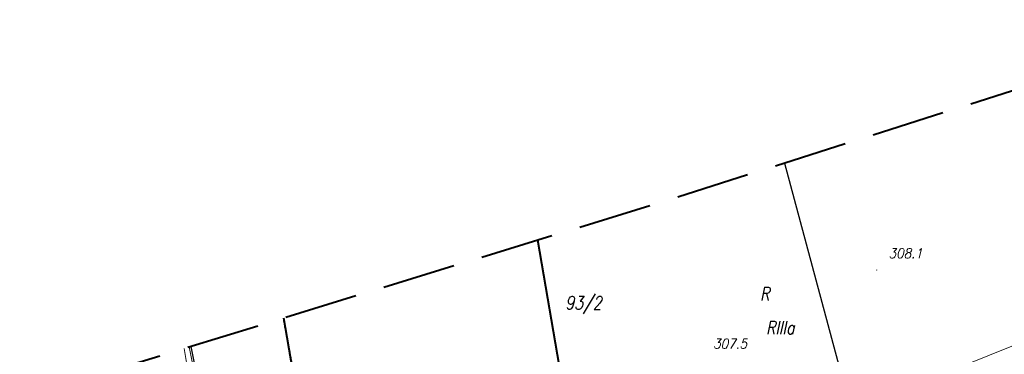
# Model space of a CAD drawing. Extents: x 779 to 3668, y -1329 to 9570.
# Tile 93 of 106: x 2148 to 2223, y -222 to -197. Entities that reach past the tile are written whole.
import ezdxf

# ---------------------------------------------------------------- set-up
doc = ezdxf.new("R2010")
doc.units = 0
for name, pattern in [('CIĄGłA', [0]), ('DGN Style 3', [7.83309, 5.595065, -2.238026]), ('DGN Style 4', [0.3202, 0.16, -0.08, 0.0002, -0.08])]:
    doc.linetypes.add(name, pattern=pattern)
for name, color, linetype, lineweight in [('209-oznaczenie konturu klasyfikacyjnego', 7, 'Continuous', 0), ('210-oznaczenie konturu użytku gruntowego', 7, 'Continuous', 0), ('211-numer działki ewidencyjnej', 7, 'Continuous', 0), ('219-działka ewidencyjna', 7, 'Continuous', 0), ('kanał technologiczny (linia)', 7, 'Continuous', 0), ('MPZP', 7, 'Continuous', 0), ('ogrodzenie trwałe (linia)', 7, 'Continuous', 0), ('przewód gazowy (linia)-SG', 7, 'Continuous', 0), ('przewód kanalizacyjny (linia)-SK', 7, 'Continuous', 0), ('RTPW01', 253, 'Continuous', 0), ('Zakres', 7, 'Continuous', 0)]:
    doc.layers.add(name, color=color, linetype=linetype, lineweight=lineweight)
doc.styles.get("Standard").update_dxf_attribs({"font": 'arial.ttf'})
doc.styles.add('Style-ITALIC_1250', font='ITALIC_1250.shx')
doc.linetypes.add('902-500', pattern='A,3.75,[24,dgnlstyle-geo-mz.shx,S=0.002786,R=0,X=0,Y=0],3.75', length=7.5)

# ---------------------------------------------------------------- blocks, each defined once
blk = doc.blocks.new('RTPW01')
at = {"layer": 'RTPW01', "linetype": 'Continuous', "lineweight": 13, "true_color": 0x939598}
h = blk.add_hatch(color=252, dxfattribs=at)
edge = h.paths.add_edge_path()
edge.add_arc((0, 0), 0.045, 0, 360)
blk = doc.blocks.new('PZT MDCP podkład')
at = {"layer": '219-działka ewidencyjna', "color": 8, "linetype": 'Continuous', "lineweight": 13, "flags": 128}
blk.add_lwpolyline([(2094.705, 147.607), (2095.586, 143.126)], dxfattribs=at)
at = {"layer": 'MPZP', "color": 8, "linetype": 'Continuous', "lineweight": 40}
blk.add_line((2125.102, 133.755), (2121.353, 155.757), dxfattribs=at)
at = {"layer": 'MPZP', "color": 8, "linetype": 'DGN Style 4', "lineweight": 40}
blk.add_line((2105.951, 127.031), (2101.919, 149.813), dxfattribs=at)
at = {"layer": 'ogrodzenie trwałe (linia)', "color": 8, "linetype": '902-500', "lineweight": 30, "flags": 128}
for points in [[(2140.199, 161.636), (2145.896, 140.406)], [(2102.086, 124.996), (2105.836, 129.786), (2104.806, 136.916), (2095.706, 143.306), (2094.845, 147.65)]]:
    blk.add_lwpolyline(points, dxfattribs=at)
at = {"layer": 'przewód gazowy (linia)-SG', "color": 8, "linetype": 'Continuous', "lineweight": 13, "flags": 128}
blk.add_lwpolyline([(2094.318, 147.489), (2094.796, 144.586), (2094.846, 141.716), (2095.656, 135.506), (2096.056, 132.886), (2096.236, 124.576), (2096.896, 117.076), (2097.416, 113.846), (2098.816, 106.906)], dxfattribs=at)
at = {"layer": 'przewód kanalizacyjny (linia)-SK', "color": 8, "linetype": 'Continuous', "lineweight": 13, "flags": 128}
blk.add_lwpolyline([(2134.056, 134.756), (2134.446, 138.376), (2166.646, 151.316), (2180.559, 156.216)], dxfattribs=at)
at = {"layer": 'Zakres', "color": 8, "linetype": 'DGN Style 3', "lineweight": 40, "flags": 128}
blk.add_lwpolyline([(2174.696, 172.586), (2130.246, 158.476), (2070.276, 140.136), (2076.276, 101.676), (2103.086, -22.494), (2224.436, 10.666), (2208.436, 67.156), (2203.276, 85.806), (2188.226, 134.806), (2174.696, 172.586)], close=True, dxfattribs=at)
at = {"layer": 'RTPW01', "color": 8, "linetype": 'Continuous', "lineweight": 13}
blk.add_blockref('RTPW01', (2147.25, 153.478), dxfattribs=at)
at = {"layer": '209-oznaczenie konturu klasyfikacyjnego', "color": 8, "linetype": 'Continuous', "lineweight": 13, "insert": (2138.786, 148.577), "char_height": 1, "attachment_point": 7, "line_spacing_factor": 0.6}
blk.add_mtext('\\FITALIC_1250;\\H1x;\\W0.79;RIIIa', dxfattribs=at)
at = {"layer": '210-oznaczenie konturu użytku gruntowego', "color": 8, "linetype": 'Continuous', "lineweight": 13, "insert": (2138.33, 151.161), "char_height": 1, "attachment_point": 7, "line_spacing_factor": 0.6}
blk.add_mtext('\\FITALIC_1250;\\H1x;\\W0.79;R', dxfattribs=at)
at = {"layer": '211-numer działki ewidencyjnej', "color": 8, "linetype": 'Continuous', "lineweight": 13, "insert": (2123.446, 151.473), "char_height": 1, "attachment_point": 1, "line_spacing_factor": 0.6}
blk.add_mtext('\\FITALIC_1250;\\H1x;\\W0.79;93/2', dxfattribs=at)
at = {"layer": 'RTPW01', "color": 8, "linetype": 'Continuous', "lineweight": 13, "style": 'Style-ITALIC_1250', "width": 0.9}
for s, p in [('308.1', (2148.15, 154.378)), ('307.5', (2134.737, 147.488))]:
    blk.add_text(s, height=0.75, dxfattribs=at).set_placement(p)

msp = doc.modelspace()

# ---------------------------------------------------------------- linework, layer by layer
at = {"layer": 'MPZP', "color": 202, "linetype": 'DGN Style 4', "lineweight": 40, "ltscale": 50, "true_color": 0x8a2be2, "flags": 128}
msp.add_lwpolyline([(2200.372, -383.08), (2193.535, -359.15), (2193.105, -356.636), (2192.746, -354.538), (2192.059, -350.529), (2190.677, -342.454), (2189.38, -334.871), (2188.761, -331.255), (2187.435, -324.24), (2186.914, -321.488), (2185.885, -316.043), (2185.166, -312.24), (2184.596, -309.227), (2183.438, -303.098), (2182.811, -299.782), (2181.653, -293.656), (2180.562, -287.887), (2179.674, -283.19), (2178.869, -278.928), (2178.09, -274.807), (2177.235, -270.285), (2175.348, -260.303), (2173.578, -250.94), (2171.611, -240.426), (2170.809, -235.899), (2167.877, -219.333)], dxfattribs=at)

# ---------------------------------------------------------------- block references
at = {"layer": 'kanał technologiczny (linia)', "color": 18, "linetype": 'CIĄGłA', "lineweight": 5, "true_color": 0x000000}
msp.add_blockref('PZT MDCP podkład', (65.959, -369.147), dxfattribs=at)

doc.saveas('drawing.dxf')
